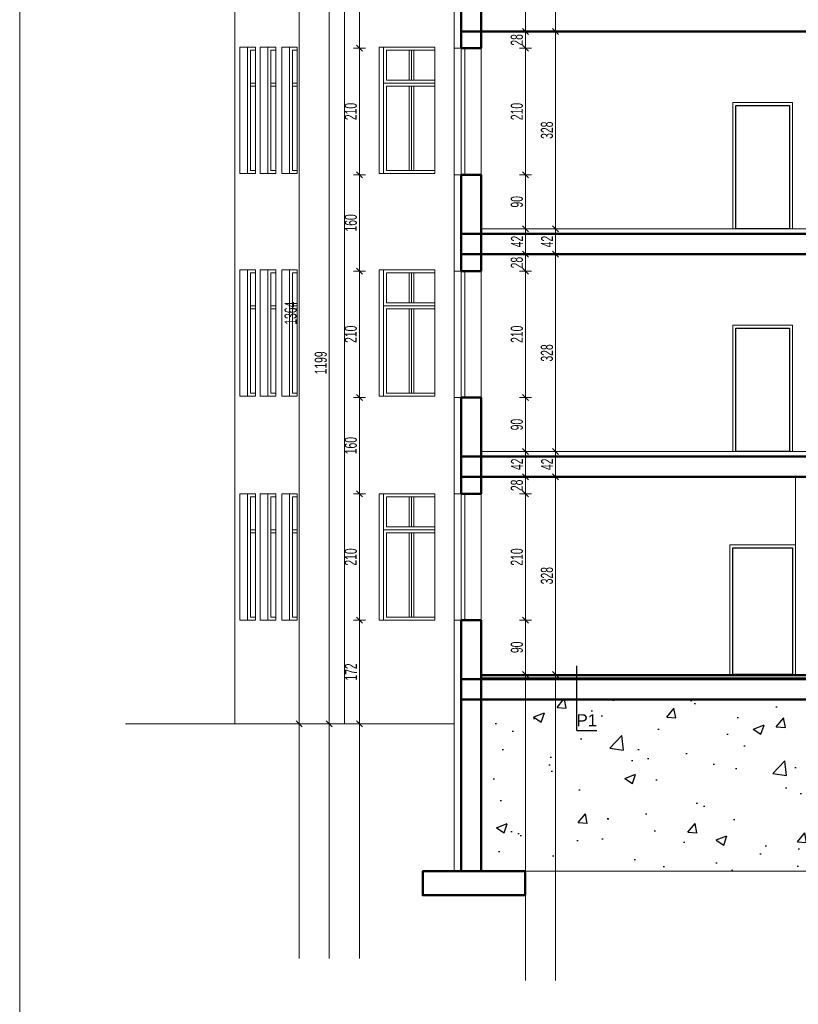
# Model space of a CAD drawing. Header units: millimetres. Extents: x 72202 to 304796, y 21658 to 519946.
# Tile 64 of 95: x 207753 to 209047, y 220805 to 222440. Entities that reach past the tile are written whole.
import ezdxf

# ---------------------------------------------------------------- set-up
doc = ezdxf.new("R2010")
doc.units = ezdxf.units.MM
doc.layers.get('Defpoints').update_dxf_attribs({"color": 3})
for name, color, linetype, lineweight in [('linia - cienka', 250, 'Continuous', 25), ('linia - gruba - projektowana', 170, 'Continuous', 50), ('linia - ściany do wyburzenia', 9, 'Continuous', 5), ('LINIA CIENKA', 7, 'Continuous', 13), ('LINIA WYMIAROWANIE', 1, 'Continuous', 9), ('OPISY', 251, 'Continuous', 9)]:
    doc.layers.add(name, color=color, linetype=linetype, lineweight=lineweight)
doc.layers.add('LINIA-NIE DRUKOWAĆ', color=3, linetype='Continuous', lineweight=20, plot=False)
doc.styles.add('simplex', font='arial.ttf')
doc.styles.get("Standard").update_dxf_attribs({"font": 'ARIALN.TTF', "width": 0.75})
doc.dimstyles.new('sebek100', dxfattribs={"dimtxt": 17, "dimasz": 10, "dimexe": 10, "dimexo": 20, "dimgap": 4, "dimtad": 1, "dimrnd": 0.5, "dimtxsty": 'Standard', "dimblk": 'OBLIQUE', "dimcen": 8, "dimclre": 1, "dimazin": 0, "dimtm": 1e-09, "dimtfac": 1, "dimtix": 1, "dimtmove": 1, "dimatfit": 3, "dimldrblk": 'zas', "dimfxl": 0, "dimtolj": 2, "dimlwd": -1, "dimlwe": -1, "dimarcsym": 0})

# ---------------------------------------------------------------- blocks, each defined once
blk = doc.blocks.new('_Oblique')
at = {"color": 0, "linetype": 'ByBlock', "lineweight": -2}
blk.add_line((-0.5, -0.5), (0.5, 0.5), dxfattribs=at)
blk = doc.blocks.new('*D299')
at = {"layer": 'Defpoints', "color": 0, "lineweight": -3, "ltscale": 4}
for p in [(208317.8, 221442.8), (208503.5, 221442.8), (208423.1, 221270.8)]:
    blk.add_point(p, dxfattribs=at)
at = {"layer": 'LINIA WYMIAROWANIE', "ltscale": 4}
for p, q in [((208327.8, 221442.8), (208307.8, 221442.8)), ((208327.8, 221270.8), (208307.8, 221270.8))]:
    blk.add_line(p, q, dxfattribs=at)
at = {"layer": 'LINIA WYMIAROWANIE', "color": 0, "ltscale": 4}
blk.add_line((208317.8, 221270.8), (208317.8, 221442.8), dxfattribs=at)
at = {"layer": 'LINIA WYMIAROWANIE', "color": 0, "ltscale": 4, "xscale": 10, "yscale": 10, "zscale": 10}
for p, rotation in [((208317.8, 221442.8), 90), ((208317.8, 221270.8), 270)]:
    blk.add_blockref('_Oblique', p, dxfattribs=dict(at, rotation=rotation))
at = {"layer": 'LINIA WYMIAROWANIE', "color": 0, "lineweight": -3, "ltscale": 4, "insert": (208303.8, 221356.8), "char_height": 20, "attachment_point": 5, "rotation": 90}
blk.add_mtext('\\A2;172', dxfattribs=at)
blk = doc.blocks.new('zas')
blk = doc.blocks.new('*D300')
at = {"layer": 'Defpoints', "color": 0, "lineweight": -3, "ltscale": 4}
for p in [(208317.8, 221652.8), (208503.5, 221652.8), (208503.5, 221442.8)]:
    blk.add_point(p, dxfattribs=at)
at = {"layer": 'LINIA WYMIAROWANIE', "ltscale": 4}
for p, q in [((208327.8, 221652.8), (208307.8, 221652.8)), ((208327.8, 221442.8), (208307.8, 221442.8))]:
    blk.add_line(p, q, dxfattribs=at)
at = {"layer": 'LINIA WYMIAROWANIE', "color": 0, "ltscale": 4}
blk.add_line((208317.8, 221442.8), (208317.8, 221652.8), dxfattribs=at)
at = {"layer": 'LINIA WYMIAROWANIE', "color": 0, "ltscale": 4, "xscale": 10, "yscale": 10, "zscale": 10}
for p, rotation in [((208317.8, 221652.8), 90), ((208317.8, 221442.8), 270)]:
    blk.add_blockref('_Oblique', p, dxfattribs=dict(at, rotation=rotation))
at = {"layer": 'LINIA WYMIAROWANIE', "color": 0, "lineweight": -3, "ltscale": 4, "insert": (208303.6, 221547.8), "char_height": 20, "attachment_point": 5, "rotation": 90}
blk.add_mtext('\\A2;210', dxfattribs=at)
blk = doc.blocks.new('*D301')
at = {"layer": 'Defpoints', "color": 0, "lineweight": -3, "ltscale": 4}
for p in [(208317.8, 221812.8), (208503.5, 221812.8), (208503.5, 221652.8)]:
    blk.add_point(p, dxfattribs=at)
at = {"layer": 'LINIA WYMIAROWANIE', "ltscale": 4}
for p, q in [((208327.8, 221812.8), (208307.8, 221812.8)), ((208327.8, 221652.8), (208307.8, 221652.8))]:
    blk.add_line(p, q, dxfattribs=at)
at = {"layer": 'LINIA WYMIAROWANIE', "color": 0, "ltscale": 4}
blk.add_line((208317.8, 221652.8), (208317.8, 221812.8), dxfattribs=at)
at = {"layer": 'LINIA WYMIAROWANIE', "color": 0, "ltscale": 4, "xscale": 10, "yscale": 10, "zscale": 10}
for p, rotation in [((208317.8, 221812.8), 90), ((208317.8, 221652.8), 270)]:
    blk.add_blockref('_Oblique', p, dxfattribs=dict(at, rotation=rotation))
at = {"layer": 'LINIA WYMIAROWANIE', "color": 0, "lineweight": -3, "ltscale": 4, "insert": (208303.6, 221732.8), "char_height": 20, "attachment_point": 5, "rotation": 90}
blk.add_mtext('\\A2;160', dxfattribs=at)
blk = doc.blocks.new('*D302')
at = {"layer": 'Defpoints', "color": 0, "lineweight": -3, "ltscale": 4}
for p in [(208317.8, 222022.8), (208503.5, 222022.8), (208503.5, 221812.8)]:
    blk.add_point(p, dxfattribs=at)
at = {"layer": 'LINIA WYMIAROWANIE', "ltscale": 4}
for p, q in [((208327.8, 222022.8), (208307.8, 222022.8)), ((208327.8, 221812.8), (208307.8, 221812.8))]:
    blk.add_line(p, q, dxfattribs=at)
at = {"layer": 'LINIA WYMIAROWANIE', "color": 0, "ltscale": 4}
blk.add_line((208317.8, 221812.8), (208317.8, 222022.8), dxfattribs=at)
at = {"layer": 'LINIA WYMIAROWANIE', "color": 0, "ltscale": 4, "xscale": 10, "yscale": 10, "zscale": 10}
for p, rotation in [((208317.8, 222022.8), 90), ((208317.8, 221812.8), 270)]:
    blk.add_blockref('_Oblique', p, dxfattribs=dict(at, rotation=rotation))
at = {"layer": 'LINIA WYMIAROWANIE', "color": 0, "lineweight": -3, "ltscale": 4, "insert": (208303.6, 221917.8), "char_height": 20, "attachment_point": 5, "rotation": 90}
blk.add_mtext('\\A2;210', dxfattribs=at)
blk = doc.blocks.new('*D303')
at = {"layer": 'Defpoints', "color": 0, "lineweight": -3, "ltscale": 4}
for p in [(208317.8, 222182.8), (208503.5, 222182.8), (208503.5, 222022.8)]:
    blk.add_point(p, dxfattribs=at)
at = {"layer": 'LINIA WYMIAROWANIE', "ltscale": 4}
for p, q in [((208327.8, 222182.8), (208307.8, 222182.8)), ((208327.8, 222022.8), (208307.8, 222022.8))]:
    blk.add_line(p, q, dxfattribs=at)
at = {"layer": 'LINIA WYMIAROWANIE', "color": 0, "ltscale": 4}
blk.add_line((208317.8, 222022.8), (208317.8, 222182.8), dxfattribs=at)
at = {"layer": 'LINIA WYMIAROWANIE', "color": 0, "ltscale": 4, "xscale": 10, "yscale": 10, "zscale": 10}
for p, rotation in [((208317.8, 222182.8), 90), ((208317.8, 222022.8), 270)]:
    blk.add_blockref('_Oblique', p, dxfattribs=dict(at, rotation=rotation))
at = {"layer": 'LINIA WYMIAROWANIE', "color": 0, "lineweight": -3, "ltscale": 4, "insert": (208303.6, 222102.8), "char_height": 20, "attachment_point": 5, "rotation": 90}
blk.add_mtext('\\A2;160', dxfattribs=at)
blk = doc.blocks.new('*D304')
at = {"layer": 'Defpoints', "color": 0, "lineweight": -3, "ltscale": 4}
for p in [(208317.8, 222392.8), (208503.5, 222392.8), (208503.5, 222182.8)]:
    blk.add_point(p, dxfattribs=at)
at = {"layer": 'LINIA WYMIAROWANIE', "ltscale": 4}
for p, q in [((208327.8, 222392.8), (208307.8, 222392.8)), ((208327.8, 222182.8), (208307.8, 222182.8))]:
    blk.add_line(p, q, dxfattribs=at)
at = {"layer": 'LINIA WYMIAROWANIE', "color": 0, "ltscale": 4}
blk.add_line((208317.8, 222182.8), (208317.8, 222392.8), dxfattribs=at)
at = {"layer": 'LINIA WYMIAROWANIE', "color": 0, "ltscale": 4, "xscale": 10, "yscale": 10, "zscale": 10}
for p, rotation in [((208317.8, 222392.8), 90), ((208317.8, 222182.8), 270)]:
    blk.add_blockref('_Oblique', p, dxfattribs=dict(at, rotation=rotation))
at = {"layer": 'LINIA WYMIAROWANIE', "color": 0, "lineweight": -3, "ltscale": 4, "insert": (208303.6, 222287.8), "char_height": 20, "attachment_point": 5, "rotation": 90}
blk.add_mtext('\\A2;210', dxfattribs=at)
blk = doc.blocks.new('*D305')
at = {"layer": 'Defpoints', "color": 0, "lineweight": -3, "ltscale": 4}
for p in [(208317.8, 222634.8), (208503.5, 222634.8), (208503.5, 222392.8)]:
    blk.add_point(p, dxfattribs=at)
at = {"layer": 'LINIA WYMIAROWANIE', "ltscale": 4}
for p, q in [((208327.8, 222634.8), (208307.8, 222634.8)), ((208327.8, 222392.8), (208307.8, 222392.8))]:
    blk.add_line(p, q, dxfattribs=at)
at = {"layer": 'LINIA WYMIAROWANIE', "color": 0, "ltscale": 4}
blk.add_line((208317.8, 222392.8), (208317.8, 222634.8), dxfattribs=at)
at = {"layer": 'LINIA WYMIAROWANIE', "color": 0, "ltscale": 4, "xscale": 10, "yscale": 10, "zscale": 10}
for p, rotation in [((208317.8, 222634.8), 90), ((208317.8, 222392.8), 270)]:
    blk.add_blockref('_Oblique', p, dxfattribs=dict(at, rotation=rotation))
at = {"layer": 'LINIA WYMIAROWANIE', "color": 0, "lineweight": -3, "ltscale": 4, "insert": (208303.8, 222513.8), "char_height": 20, "attachment_point": 5, "rotation": 90}
blk.add_mtext('\\A2;242', dxfattribs=at)
blk = doc.blocks.new('*D306')
at = {"layer": 'Defpoints', "color": 0, "lineweight": -3, "ltscale": 4}
for p in [(208217.8, 222634.8), (208368.4, 222634.8), (208384.8, 221270.8)]:
    blk.add_point(p, dxfattribs=at)
at = {"layer": 'LINIA WYMIAROWANIE', "ltscale": 4}
for p, q in [((208227.8, 222634.8), (208207.8, 222634.8)), ((208227.8, 221270.8), (208207.8, 221270.8))]:
    blk.add_line(p, q, dxfattribs=at)
at = {"layer": 'LINIA WYMIAROWANIE', "color": 0, "ltscale": 4}
blk.add_line((208217.8, 221270.8), (208217.8, 222634.8), dxfattribs=at)
at = {"layer": 'LINIA WYMIAROWANIE', "color": 0, "ltscale": 4, "xscale": 10, "yscale": 10, "zscale": 10}
for p, rotation in [((208217.8, 222634.8), 90), ((208217.8, 221270.8), 270)]:
    blk.add_blockref('_Oblique', p, dxfattribs=dict(at, rotation=rotation))
at = {"layer": 'LINIA WYMIAROWANIE', "color": 0, "lineweight": -3, "ltscale": 4, "insert": (208203.6, 221952.8), "char_height": 20, "attachment_point": 5, "rotation": 90}
blk.add_mtext('\\A2;1364', dxfattribs=at)
blk = doc.blocks.new('*D307')
at = {"layer": 'Defpoints', "color": 0, "lineweight": -3, "ltscale": 4}
for p in [(208520.1, 221442.8), (208593.7, 221442.8), (208704.4, 221352.8)]:
    blk.add_point(p, dxfattribs=at)
at = {"layer": 'LINIA WYMIAROWANIE', "ltscale": 4}
for p, q in [((208583.7, 221442.8), (208603.7, 221442.8)), ((208603.7, 221352.8), (208583.7, 221352.8))]:
    blk.add_line(p, q, dxfattribs=at)
at = {"layer": 'LINIA WYMIAROWANIE', "color": 0, "ltscale": 4}
blk.add_line((208593.7, 221352.8), (208593.7, 221442.8), dxfattribs=at)
at = {"layer": 'LINIA WYMIAROWANIE', "color": 0, "ltscale": 4, "xscale": 10, "yscale": 10, "zscale": 10}
for p, rotation in [((208593.7, 221442.8), 90), ((208593.7, 221352.8), 270)]:
    blk.add_blockref('_Oblique', p, dxfattribs=dict(at, rotation=rotation))
at = {"layer": 'LINIA WYMIAROWANIE', "color": 0, "lineweight": -3, "ltscale": 4, "insert": (208579.5, 221397.8), "char_height": 20, "attachment_point": 5, "rotation": 90}
blk.add_mtext('\\A2;90', dxfattribs=at)
blk = doc.blocks.new('*D308')
at = {"layer": 'Defpoints', "color": 0, "lineweight": -3, "ltscale": 4}
for p in [(208520.1, 221652.8), (208593.7, 221652.8), (208520.1, 221442.8)]:
    blk.add_point(p, dxfattribs=at)
at = {"layer": 'LINIA WYMIAROWANIE', "ltscale": 4}
for p, q in [((208583.7, 221652.8), (208603.7, 221652.8)), ((208583.7, 221442.8), (208603.7, 221442.8))]:
    blk.add_line(p, q, dxfattribs=at)
at = {"layer": 'LINIA WYMIAROWANIE', "color": 0, "ltscale": 4}
blk.add_line((208593.7, 221442.8), (208593.7, 221652.8), dxfattribs=at)
at = {"layer": 'LINIA WYMIAROWANIE', "color": 0, "ltscale": 4, "xscale": 10, "yscale": 10, "zscale": 10}
for p, rotation in [((208593.7, 221652.8), 90), ((208593.7, 221442.8), 270)]:
    blk.add_blockref('_Oblique', p, dxfattribs=dict(at, rotation=rotation))
at = {"layer": 'LINIA WYMIAROWANIE', "color": 0, "lineweight": -3, "ltscale": 4, "insert": (208579.5, 221547.8), "char_height": 20, "attachment_point": 5, "rotation": 90}
blk.add_mtext('\\A2;210', dxfattribs=at)
blk = doc.blocks.new('*D309')
at = {"layer": 'Defpoints', "color": 0, "lineweight": -3, "ltscale": 4}
for p in [(208538.4, 221680.8), (208593.7, 221680.8), (208520.1, 221652.8)]:
    blk.add_point(p, dxfattribs=at)
at = {"layer": 'LINIA WYMIAROWANIE', "ltscale": 4}
for p, q in [((208583.7, 221680.8), (208603.7, 221680.8)), ((208583.7, 221652.8), (208603.7, 221652.8))]:
    blk.add_line(p, q, dxfattribs=at)
at = {"layer": 'LINIA WYMIAROWANIE', "color": 0, "ltscale": 4}
blk.add_line((208593.7, 221652.8), (208593.7, 221680.8), dxfattribs=at)
at = {"layer": 'LINIA WYMIAROWANIE', "color": 0, "ltscale": 4, "xscale": 10, "yscale": 10, "zscale": 10}
for p, rotation in [((208593.7, 221680.8), 90), ((208593.7, 221652.8), 270)]:
    blk.add_blockref('_Oblique', p, dxfattribs=dict(at, rotation=rotation))
at = {"layer": 'LINIA WYMIAROWANIE', "color": 0, "lineweight": -3, "ltscale": 4, "insert": (208579.5, 221666.8), "char_height": 20, "attachment_point": 5, "rotation": 90}
blk.add_mtext('\\A2;28', dxfattribs=at)
blk = doc.blocks.new('*D310')
at = {"layer": 'Defpoints', "color": 0, "lineweight": -3, "ltscale": 4}
for p in [(208520.1, 221722.8), (208593.7, 221722.8), (208538.4, 221680.8)]:
    blk.add_point(p, dxfattribs=at)
at = {"layer": 'LINIA WYMIAROWANIE', "ltscale": 4}
for p, q in [((208583.7, 221722.8), (208603.7, 221722.8)), ((208583.7, 221680.8), (208603.7, 221680.8))]:
    blk.add_line(p, q, dxfattribs=at)
at = {"layer": 'LINIA WYMIAROWANIE', "color": 0, "ltscale": 4}
blk.add_line((208593.7, 221680.8), (208593.7, 221722.8), dxfattribs=at)
at = {"layer": 'LINIA WYMIAROWANIE', "color": 0, "ltscale": 4, "xscale": 10, "yscale": 10, "zscale": 10}
for p, rotation in [((208593.7, 221722.8), 90), ((208593.7, 221680.8), 270)]:
    blk.add_blockref('_Oblique', p, dxfattribs=dict(at, rotation=rotation))
at = {"layer": 'LINIA WYMIAROWANIE', "color": 0, "lineweight": -3, "ltscale": 4, "insert": (208579.7, 221701.8), "char_height": 20, "attachment_point": 5, "rotation": 90}
blk.add_mtext('\\A2;42', dxfattribs=at)
blk = doc.blocks.new('*D311')
at = {"layer": 'Defpoints', "color": 0, "lineweight": -3, "ltscale": 4}
for p in [(208520.1, 221812.8), (208593.7, 221812.8), (208520.1, 221722.8)]:
    blk.add_point(p, dxfattribs=at)
at = {"layer": 'LINIA WYMIAROWANIE', "ltscale": 4}
for p, q in [((208583.7, 221812.8), (208603.7, 221812.8)), ((208583.7, 221722.8), (208603.7, 221722.8))]:
    blk.add_line(p, q, dxfattribs=at)
at = {"layer": 'LINIA WYMIAROWANIE', "color": 0, "ltscale": 4}
blk.add_line((208593.7, 221722.8), (208593.7, 221812.8), dxfattribs=at)
at = {"layer": 'LINIA WYMIAROWANIE', "color": 0, "ltscale": 4, "xscale": 10, "yscale": 10, "zscale": 10}
for p, rotation in [((208593.7, 221812.8), 90), ((208593.7, 221722.8), 270)]:
    blk.add_blockref('_Oblique', p, dxfattribs=dict(at, rotation=rotation))
at = {"layer": 'LINIA WYMIAROWANIE', "color": 0, "lineweight": -3, "ltscale": 4, "insert": (208579.5, 221767.8), "char_height": 20, "attachment_point": 5, "rotation": 90}
blk.add_mtext('\\A2;90', dxfattribs=at)
blk = doc.blocks.new('*D312')
at = {"layer": 'Defpoints', "color": 0, "lineweight": -3, "ltscale": 4}
for p in [(208503.5, 222022.8), (208593.7, 222022.8), (208520.1, 221812.8)]:
    blk.add_point(p, dxfattribs=at)
at = {"layer": 'LINIA WYMIAROWANIE', "ltscale": 4}
for p, q in [((208583.7, 222022.8), (208603.7, 222022.8)), ((208583.7, 221812.8), (208603.7, 221812.8))]:
    blk.add_line(p, q, dxfattribs=at)
at = {"layer": 'LINIA WYMIAROWANIE', "color": 0, "ltscale": 4}
blk.add_line((208593.7, 221812.8), (208593.7, 222022.8), dxfattribs=at)
at = {"layer": 'LINIA WYMIAROWANIE', "color": 0, "ltscale": 4, "xscale": 10, "yscale": 10, "zscale": 10}
for p, rotation in [((208593.7, 222022.8), 90), ((208593.7, 221812.8), 270)]:
    blk.add_blockref('_Oblique', p, dxfattribs=dict(at, rotation=rotation))
at = {"layer": 'LINIA WYMIAROWANIE', "color": 0, "lineweight": -3, "ltscale": 4, "insert": (208579.5, 221917.8), "char_height": 20, "attachment_point": 5, "rotation": 90}
blk.add_mtext('\\A2;210', dxfattribs=at)
blk = doc.blocks.new('*D313')
at = {"layer": 'Defpoints', "color": 0, "lineweight": -3, "ltscale": 4}
for p in [(208520.1, 222050.8), (208593.7, 222050.8), (208503.5, 222022.8)]:
    blk.add_point(p, dxfattribs=at)
at = {"layer": 'LINIA WYMIAROWANIE', "ltscale": 4}
for p, q in [((208583.7, 222050.8), (208603.7, 222050.8)), ((208583.7, 222022.8), (208603.7, 222022.8))]:
    blk.add_line(p, q, dxfattribs=at)
at = {"layer": 'LINIA WYMIAROWANIE', "color": 0, "ltscale": 4}
blk.add_line((208593.7, 222022.8), (208593.7, 222050.8), dxfattribs=at)
at = {"layer": 'LINIA WYMIAROWANIE', "color": 0, "ltscale": 4, "xscale": 10, "yscale": 10, "zscale": 10}
for p, rotation in [((208593.7, 222050.8), 90), ((208593.7, 222022.8), 270)]:
    blk.add_blockref('_Oblique', p, dxfattribs=dict(at, rotation=rotation))
at = {"layer": 'LINIA WYMIAROWANIE', "color": 0, "lineweight": -3, "ltscale": 4, "insert": (208579.5, 222036.8), "char_height": 20, "attachment_point": 5, "rotation": 90}
blk.add_mtext('\\A2;28', dxfattribs=at)
blk = doc.blocks.new('*D314')
at = {"layer": 'Defpoints', "color": 0, "lineweight": -3, "ltscale": 4}
for p in [(208520.1, 222092.8), (208593.7, 222092.8), (208520.1, 222050.8)]:
    blk.add_point(p, dxfattribs=at)
at = {"layer": 'LINIA WYMIAROWANIE', "ltscale": 4}
for p, q in [((208583.7, 222092.8), (208603.7, 222092.8)), ((208583.7, 222050.8), (208603.7, 222050.8))]:
    blk.add_line(p, q, dxfattribs=at)
at = {"layer": 'LINIA WYMIAROWANIE', "color": 0, "ltscale": 4}
blk.add_line((208593.7, 222050.8), (208593.7, 222092.8), dxfattribs=at)
at = {"layer": 'LINIA WYMIAROWANIE', "color": 0, "ltscale": 4, "xscale": 10, "yscale": 10, "zscale": 10}
for p, rotation in [((208593.7, 222092.8), 90), ((208593.7, 222050.8), 270)]:
    blk.add_blockref('_Oblique', p, dxfattribs=dict(at, rotation=rotation))
at = {"layer": 'LINIA WYMIAROWANIE', "color": 0, "lineweight": -3, "ltscale": 4, "insert": (208579.7, 222071.8), "char_height": 20, "attachment_point": 5, "rotation": 90}
blk.add_mtext('\\A2;42', dxfattribs=at)
blk = doc.blocks.new('*D315')
at = {"layer": 'Defpoints', "color": 0, "lineweight": -3, "ltscale": 4}
for p in [(208503.5, 222182.8), (208593.7, 222182.8), (208520.1, 222092.8)]:
    blk.add_point(p, dxfattribs=at)
at = {"layer": 'LINIA WYMIAROWANIE', "ltscale": 4}
for p, q in [((208583.7, 222182.8), (208603.7, 222182.8)), ((208583.7, 222092.8), (208603.7, 222092.8))]:
    blk.add_line(p, q, dxfattribs=at)
at = {"layer": 'LINIA WYMIAROWANIE', "color": 0, "ltscale": 4}
blk.add_line((208593.7, 222092.8), (208593.7, 222182.8), dxfattribs=at)
at = {"layer": 'LINIA WYMIAROWANIE', "color": 0, "ltscale": 4, "xscale": 10, "yscale": 10, "zscale": 10}
for p, rotation in [((208593.7, 222182.8), 90), ((208593.7, 222092.8), 270)]:
    blk.add_blockref('_Oblique', p, dxfattribs=dict(at, rotation=rotation))
at = {"layer": 'LINIA WYMIAROWANIE', "color": 0, "lineweight": -3, "ltscale": 4, "insert": (208579.5, 222137.8), "char_height": 20, "attachment_point": 5, "rotation": 90}
blk.add_mtext('\\A2;90', dxfattribs=at)
blk = doc.blocks.new('*D259')
at = {"layer": 'Defpoints', "color": 0, "lineweight": -3, "ltscale": 4}
for p in [(208503.5, 222392.8), (208593.7, 222392.8), (208503.5, 222182.8)]:
    blk.add_point(p, dxfattribs=at)
at = {"layer": 'LINIA WYMIAROWANIE', "ltscale": 4}
for p, q in [((208583.7, 222392.8), (208603.7, 222392.8)), ((208583.7, 222182.8), (208603.7, 222182.8))]:
    blk.add_line(p, q, dxfattribs=at)
at = {"layer": 'LINIA WYMIAROWANIE', "color": 0, "ltscale": 4}
blk.add_line((208593.7, 222182.8), (208593.7, 222392.8), dxfattribs=at)
at = {"layer": 'LINIA WYMIAROWANIE', "color": 0, "ltscale": 4, "xscale": 10, "yscale": 10, "zscale": 10}
for p, rotation in [((208593.7, 222392.8), 90), ((208593.7, 222182.8), 270)]:
    blk.add_blockref('_Oblique', p, dxfattribs=dict(at, rotation=rotation))
at = {"layer": 'LINIA WYMIAROWANIE', "color": 0, "lineweight": -3, "ltscale": 4, "insert": (208579.5, 222287.8), "char_height": 20, "attachment_point": 5, "rotation": 90}
blk.add_mtext('\\A2;210', dxfattribs=at)
blk = doc.blocks.new('*D293')
at = {"layer": 'Defpoints', "color": 0, "lineweight": -3, "ltscale": 4}
for p in [(208520.1, 222420.8), (208593.7, 222420.8), (208503.5, 222392.8)]:
    blk.add_point(p, dxfattribs=at)
at = {"layer": 'LINIA WYMIAROWANIE', "ltscale": 4}
for p, q in [((208583.7, 222420.8), (208603.7, 222420.8)), ((208583.7, 222392.8), (208603.7, 222392.8))]:
    blk.add_line(p, q, dxfattribs=at)
at = {"layer": 'LINIA WYMIAROWANIE', "color": 0, "ltscale": 4}
blk.add_line((208593.7, 222392.8), (208593.7, 222420.8), dxfattribs=at)
at = {"layer": 'LINIA WYMIAROWANIE', "color": 0, "ltscale": 4, "xscale": 10, "yscale": 10, "zscale": 10}
for p, rotation in [((208593.7, 222420.8), 90), ((208593.7, 222392.8), 270)]:
    blk.add_blockref('_Oblique', p, dxfattribs=dict(at, rotation=rotation))
at = {"layer": 'LINIA WYMIAROWANIE', "color": 0, "lineweight": -3, "ltscale": 4, "insert": (208579.5, 222406.8), "char_height": 20, "attachment_point": 5, "rotation": 90}
blk.add_mtext('\\A2;28', dxfattribs=at)
blk = doc.blocks.new('*D294')
at = {"layer": 'Defpoints', "color": 0, "lineweight": -3, "ltscale": 4}
for p in [(208556.2, 222420.8), (208556.2, 222092.8), (208643.7, 222092.8)]:
    blk.add_point(p, dxfattribs=at)
at = {"layer": 'LINIA WYMIAROWANIE', "ltscale": 4}
for p, q in [((208633.7, 222420.8), (208653.7, 222420.8)), ((208633.7, 222092.8), (208653.7, 222092.8))]:
    blk.add_line(p, q, dxfattribs=at)
at = {"layer": 'LINIA WYMIAROWANIE', "color": 0, "ltscale": 4}
blk.add_line((208643.7, 222420.8), (208643.7, 222092.8), dxfattribs=at)
at = {"layer": 'LINIA WYMIAROWANIE', "color": 0, "ltscale": 4, "xscale": 10, "yscale": 10, "zscale": 10}
for p, rotation in [((208643.7, 222420.8), 90), ((208643.7, 222092.8), 270)]:
    blk.add_blockref('_Oblique', p, dxfattribs=dict(at, rotation=rotation))
at = {"layer": 'LINIA WYMIAROWANIE', "color": 0, "lineweight": -3, "ltscale": 4, "insert": (208629.5, 222256.8), "char_height": 20, "attachment_point": 5, "rotation": 90}
blk.add_mtext('\\A2;328', dxfattribs=at)
blk = doc.blocks.new('*D295')
at = {"layer": 'Defpoints', "color": 0, "lineweight": -3, "ltscale": 4}
for p in [(208556.2, 222092.8), (208540.3, 222050.8), (208643.7, 222050.8)]:
    blk.add_point(p, dxfattribs=at)
at = {"layer": 'LINIA WYMIAROWANIE', "ltscale": 4}
for p, q in [((208633.7, 222092.8), (208653.7, 222092.8)), ((208633.7, 222050.8), (208653.7, 222050.8))]:
    blk.add_line(p, q, dxfattribs=at)
at = {"layer": 'LINIA WYMIAROWANIE', "color": 0, "ltscale": 4}
blk.add_line((208643.7, 222092.8), (208643.7, 222050.8), dxfattribs=at)
at = {"layer": 'LINIA WYMIAROWANIE', "color": 0, "ltscale": 4, "xscale": 10, "yscale": 10, "zscale": 10}
for p, rotation in [((208643.7, 222092.8), 90), ((208643.7, 222050.8), 270)]:
    blk.add_blockref('_Oblique', p, dxfattribs=dict(at, rotation=rotation))
at = {"layer": 'LINIA WYMIAROWANIE', "color": 0, "lineweight": -3, "ltscale": 4, "insert": (208629.7, 222071.8), "char_height": 20, "attachment_point": 5, "rotation": 90}
blk.add_mtext('\\A2;42', dxfattribs=at)
blk = doc.blocks.new('*D296')
at = {"layer": 'Defpoints', "color": 0, "lineweight": -3, "ltscale": 4}
for p in [(208540.3, 222050.8), (208548.7, 221722.8), (208643.7, 221722.8)]:
    blk.add_point(p, dxfattribs=at)
at = {"layer": 'LINIA WYMIAROWANIE', "ltscale": 4}
for p, q in [((208633.7, 222050.8), (208653.7, 222050.8)), ((208633.7, 221722.8), (208653.7, 221722.8))]:
    blk.add_line(p, q, dxfattribs=at)
at = {"layer": 'LINIA WYMIAROWANIE', "color": 0, "ltscale": 4}
blk.add_line((208643.7, 222050.8), (208643.7, 221722.8), dxfattribs=at)
at = {"layer": 'LINIA WYMIAROWANIE', "color": 0, "ltscale": 4, "xscale": 10, "yscale": 10, "zscale": 10}
for p, rotation in [((208643.7, 222050.8), 90), ((208643.7, 221722.8), 270)]:
    blk.add_blockref('_Oblique', p, dxfattribs=dict(at, rotation=rotation))
at = {"layer": 'LINIA WYMIAROWANIE', "color": 0, "lineweight": -3, "ltscale": 4, "insert": (208629.5, 221886.8), "char_height": 20, "attachment_point": 5, "rotation": 90}
blk.add_mtext('\\A2;328', dxfattribs=at)
blk = doc.blocks.new('*D297')
at = {"layer": 'Defpoints', "color": 0, "lineweight": -3, "ltscale": 4}
for p in [(208548.7, 221722.8), (208550.6, 221680.8), (208643.7, 221680.8)]:
    blk.add_point(p, dxfattribs=at)
at = {"layer": 'LINIA WYMIAROWANIE', "ltscale": 4}
for p, q in [((208633.7, 221722.8), (208653.7, 221722.8)), ((208633.7, 221680.8), (208653.7, 221680.8))]:
    blk.add_line(p, q, dxfattribs=at)
at = {"layer": 'LINIA WYMIAROWANIE', "color": 0, "ltscale": 4}
blk.add_line((208643.7, 221722.8), (208643.7, 221680.8), dxfattribs=at)
at = {"layer": 'LINIA WYMIAROWANIE', "color": 0, "ltscale": 4, "xscale": 10, "yscale": 10, "zscale": 10}
for p, rotation in [((208643.7, 221722.8), 90), ((208643.7, 221680.8), 270)]:
    blk.add_blockref('_Oblique', p, dxfattribs=dict(at, rotation=rotation))
at = {"layer": 'LINIA WYMIAROWANIE', "color": 0, "lineweight": -3, "ltscale": 4, "insert": (208629.7, 221701.8), "char_height": 20, "attachment_point": 5, "rotation": 90}
blk.add_mtext('\\A2;42', dxfattribs=at)
blk = doc.blocks.new('*D298')
at = {"layer": 'Defpoints', "color": 0, "lineweight": -3, "ltscale": 4}
for p in [(208550.6, 221680.8), (208552.5, 221352.8), (208643.7, 221352.8)]:
    blk.add_point(p, dxfattribs=at)
at = {"layer": 'LINIA WYMIAROWANIE', "ltscale": 4}
for p, q in [((208633.7, 221680.8), (208653.7, 221680.8)), ((208633.7, 221352.8), (208653.7, 221352.8))]:
    blk.add_line(p, q, dxfattribs=at)
at = {"layer": 'LINIA WYMIAROWANIE', "color": 0, "ltscale": 4}
blk.add_line((208643.7, 221680.8), (208643.7, 221352.8), dxfattribs=at)
at = {"layer": 'LINIA WYMIAROWANIE', "color": 0, "ltscale": 4, "xscale": 10, "yscale": 10, "zscale": 10}
for p, rotation in [((208643.7, 221680.8), 90), ((208643.7, 221352.8), 270)]:
    blk.add_blockref('_Oblique', p, dxfattribs=dict(at, rotation=rotation))
at = {"layer": 'LINIA WYMIAROWANIE', "color": 0, "lineweight": -3, "ltscale": 4, "insert": (208629.5, 221516.8), "char_height": 20, "attachment_point": 5, "rotation": 90}
blk.add_mtext('\\A2;328', dxfattribs=at)
blk = doc.blocks.new('*D463')
at = {"layer": 'Defpoints', "color": 0, "lineweight": -3, "ltscale": 4}
for p in [(208735.8, 222469.8), (208267.8, 221270.8), (208417, 221270.8)]:
    blk.add_point(p, dxfattribs=at)
at = {"layer": 'LINIA WYMIAROWANIE', "ltscale": 4}
for p, q in [((208277.8, 222469.8), (208257.8, 222469.8)), ((208277.8, 221270.8), (208257.8, 221270.8))]:
    blk.add_line(p, q, dxfattribs=at)
at = {"layer": 'LINIA WYMIAROWANIE', "color": 0, "ltscale": 4}
blk.add_line((208267.8, 222469.8), (208267.8, 221270.8), dxfattribs=at)
at = {"layer": 'LINIA WYMIAROWANIE', "color": 0, "ltscale": 4, "xscale": 10, "yscale": 10, "zscale": 10}
for p, rotation in [((208267.8, 222469.8), 90), ((208267.8, 221270.8), 270)]:
    blk.add_blockref('_Oblique', p, dxfattribs=dict(at, rotation=rotation))
at = {"layer": 'LINIA WYMIAROWANIE', "color": 0, "lineweight": -3, "ltscale": 4, "insert": (208253.6, 221870.3), "char_height": 20, "attachment_point": 5, "rotation": 90}
blk.add_mtext('\\A2;1199', dxfattribs=at)

msp = doc.modelspace()

# ---------------------------------------------------------------- hatches: boundary and pattern name
at = {"layer": 'linia - ściany do wyburzenia', "lineweight": -3, "ltscale": 1.2}
h = msp.add_hatch(dxfattribs=at)
h.set_pattern_fill('AR-CONC', color=256)
h.set_pattern_definition([(50, (0, 20186.8), (182.18467, -15.939086), [19.05, -209.55]), (355, (0, 20186.8), (-35.24342, 191.05685), [15.24, -167.64058]), (100.451445, (15.18, 20185.48), (146.94125, 175.11775), [16.19001, -178.09024]), (46.1842, (0, 20237.6), (271.07904, -42.04233), [28.575, -314.325]), (96.63556, (22.6, 20234.1), (237.40413, 247.42612), [24.28502, -267.1356]), (351.18415, (0, 20237.6), (237.40413, 247.42612), [22.85997, -251.45973]), (21, (25.4, 20224.9), (151.61439, -102.2652), [19.05, -209.55]), (326, (25.4, 20224.9), (61.80203, 184.18797), [15.24, -167.64]), (71.451445, (38.03, 20216.38), (213.41642, 81.92277), [16.19001, -178.08994]), (37.5, (0, 20186.803), (3.088603, 84.555039), [0, -165.608, 0, -170.18, 0, -168.275]), (7.5, (0, 20186.8), (66.819663, 100.180575), [0, -97.028, 0, -161.798, 0, -64.135]), (327.5, (-56.64, 20186.8), (135.590595, -5.728744), [0, -63.5, 0, -198.12, 0, -262.89]), (317.5, (-82.04, 20186.8), (148.12918, 25.42649), [0, -82.55, 0, -131.572, 0, -186.69])])
h.paths.add_polyline_path([(208643.728, 221310.846), (208643.728, 221025.846), (209156.772, 221025.846), (209156.772, 221310.846)])
h.paths.add_polyline_path([(208593.728, 221025.846), (208643.728, 221025.846), (208643.728, 221310.846), (208593.728, 221310.846)])
h.paths.add_polyline_path([(208593.728, 221310.846), (208520.07, 221310.846), (208520.07, 221025.846), (208593.728, 221025.846)])
h.paths.add_polyline_path([(208675.125, 221255.732), (208719.3, 221255.732), (208719.3, 221296.946), (208675.125, 221296.946)], flags=24)

# ---------------------------------------------------------------- linework, layer by layer
at = {"layer": 'linia - cienka'}
for q in [(208678.972, 221367.201), (208712.478, 221259.472)]:
    msp.add_line((208678.972, 221259.472), q, dxfattribs=at)
at = {"layer": 'linia - gruba - projektowana'}
for p, q in [((208486.877, 222634.846), (208486.877, 222392.846)), ((208520.07, 222392.846), (208520.07, 222634.846)), ((208486.877, 222420.846), (210211.292, 222420.846)), ((208486.877, 222392.846), (208520.07, 222392.846)), ((208486.877, 222182.846), (208486.877, 222022.846)), ((208486.877, 222182.846), (208520.07, 222182.846)), ((208520.07, 222022.846), (208520.07, 222182.846)), ((208486.877, 222084.846), (210211.292, 222084.846)), ((208486.877, 222050.846), (210211.292, 222050.846)), ((208486.877, 222022.846), (208520.07, 222022.846)), ((208486.877, 221812.846), (208486.877, 221652.846)), ((208486.877, 221812.846), (208520.07, 221812.846)), ((208520.07, 221652.846), (208520.07, 221812.846)), ((208486.877, 221714.846), (210211.292, 221714.846)), ((208486.877, 221680.846), (210211.292, 221680.846)), ((208486.877, 221652.846), (208520.07, 221652.846)), ((208486.877, 221442.846), (208486.877, 221025.846)), ((208486.877, 221442.846), (208520.07, 221442.846)), ((208520.07, 221025.846), (208520.07, 221442.846)), ((208486.877, 221344.846), (210211.292, 221344.846)), ((208486.877, 221310.846), (210211.292, 221310.846)), ((208593.07, 221025.846), (208520.07, 221025.846))]:
    msp.add_line(p, q, dxfattribs=at)
msp.add_lwpolyline([(208593.07, 221025.846), (208423.07, 221025.846), (208423.07, 220985.846), (208593.07, 220985.846)], close=True, dxfattribs=at)
at = {"layer": 'LINIA CIENKA'}
for p, q in [((208110.967, 221270.846), (208110.967, 222634.846)), ((208293.106, 221270.846), (208293.106, 222634.846)), ((208475.047, 222634.846), (208475.047, 221287.72)), ((208144.902, 222394.846), (208119.057, 222394.846)), ((208119.057, 222184.846), (208119.057, 222394.846)), ((208144.902, 222394.846), (208144.902, 222184.846)), ((208178.824, 222394.846), (208152.979, 222394.846)), ((208152.979, 222184.846), (208152.979, 222394.846)), ((208178.824, 222394.846), (208178.824, 222184.846)), ((208214.522, 222394.846), (208188.677, 222394.846)), ((208188.677, 222184.846), (208188.677, 222394.846)), ((208214.522, 222394.846), (208214.522, 222184.846)), ((208350.486, 222394.846), (208350.486, 222184.846)), ((208443.296, 222394.846), (208350.486, 222394.846)), ((208358.093, 222394.846), (208358.093, 222184.846)), ((208358.093, 222394.846), (208358.093, 222184.846)), ((208443.296, 222394.846), (208443.296, 222184.846)), ((208486.877, 222392.846), (208475.047, 222392.846)), ((208486.877, 222392.846), (208486.877, 222182.846)), ((208492.877, 222392.846), (208492.877, 222182.846)), ((208520.07, 222392.846), (208520.07, 222182.846)), ((208443.296, 222334.846), (208358.093, 222334.846)), ((208144.902, 222184.846), (208119.057, 222184.846)), ((208144.902, 222184.846), (208119.057, 222184.846)), ((208178.824, 222184.846), (208152.979, 222184.846)), ((208178.824, 222184.846), (208152.979, 222184.846)), ((208214.522, 222184.846), (208188.677, 222184.846)), ((208214.522, 222184.846), (208188.677, 222184.846)), ((208443.296, 222184.846), (208350.486, 222184.846)), ((208486.877, 222182.846), (208475.047, 222182.846)), ((208520.07, 222092.846), (210178.292, 222092.846)), ((208144.902, 222024.846), (208119.057, 222024.846)), ((208119.057, 221814.846), (208119.057, 222024.846)), ((208144.902, 222024.846), (208144.902, 221814.846)), ((208178.824, 222024.846), (208152.979, 222024.846)), ((208152.979, 221814.846), (208152.979, 222024.846)), ((208178.824, 222024.846), (208178.824, 221814.846)), ((208214.522, 222024.846), (208188.677, 222024.846)), ((208188.677, 221814.846), (208188.677, 222024.846)), ((208214.522, 222024.846), (208214.522, 221814.846)), ((208350.486, 222024.846), (208350.486, 221814.846)), ((208443.296, 222024.846), (208350.486, 222024.846)), ((208358.093, 222024.846), (208358.093, 221814.846)), ((208358.093, 222024.846), (208358.093, 221814.846)), ((208443.296, 222024.846), (208443.296, 221814.846)), ((208486.877, 222022.846), (208475.047, 222022.846)), ((208486.877, 222022.846), (208486.877, 221812.846)), ((208492.877, 222022.846), (208492.877, 221812.846)), ((208520.07, 222022.846), (208520.07, 221812.846)), ((208443.296, 221964.846), (208358.093, 221964.846)), ((208144.902, 221814.846), (208119.057, 221814.846)), ((208178.824, 221814.846), (208152.979, 221814.846)), ((208214.522, 221814.846), (208188.677, 221814.846)), ((208443.296, 221814.846), (208350.486, 221814.846)), ((208486.877, 221812.846), (208475.047, 221812.846)), ((208520.07, 221722.846), (210178.292, 221722.846)), ((209042.564, 221352.846), (209042.564, 221680.846)), ((208144.902, 221652.846), (208119.057, 221652.846)), ((208119.057, 221442.846), (208119.057, 221652.846)), ((208144.902, 221652.846), (208144.902, 221442.846)), ((208178.824, 221652.846), (208152.979, 221652.846)), ((208152.979, 221442.846), (208152.979, 221652.846)), ((208178.824, 221652.846), (208178.824, 221442.846)), ((208214.522, 221652.846), (208188.677, 221652.846)), ((208188.677, 221442.846), (208188.677, 221652.846)), ((208214.522, 221652.846), (208214.522, 221442.846)), ((208350.486, 221652.846), (208350.486, 221442.846)), ((208443.296, 221652.846), (208350.486, 221652.846)), ((208358.093, 221652.846), (208358.093, 221442.846)), ((208358.093, 221652.846), (208358.093, 221442.846)), ((208443.296, 221652.846), (208443.296, 221442.846)), ((208486.877, 221652.846), (208475.047, 221652.846)), ((208486.877, 221652.846), (208486.877, 221442.846)), ((208492.877, 221652.846), (208492.877, 221442.846)), ((208520.07, 221652.846), (208520.07, 221442.846)), ((208443.296, 221592.846), (208358.093, 221592.846)), ((208144.902, 221442.846), (208119.057, 221442.846)), ((208178.824, 221442.846), (208152.979, 221442.846)), ((208214.522, 221442.846), (208188.677, 221442.846)), ((208443.296, 221442.846), (208350.486, 221442.846)), ((208486.877, 221442.846), (208475.047, 221442.846)), ((208520.07, 221352.846), (210178.292, 221352.846)), ((208475.047, 221310.846), (208475.047, 221025.846)), ((208475.047, 221270.846), (207928.886, 221270.846))]:
    msp.add_line(p, q, dxfattribs=at)
at = {"layer": 'LINIA CIENKA', "color": 8}
for p, q in [((208131.98, 222394.846), (208131.98, 222184.846)), ((208165.901, 222394.846), (208165.901, 222184.846)), ((208201.599, 222394.846), (208201.599, 222184.846)), ((208358.093, 222394.846), (208358.093, 222184.846)), ((208144.902, 222389.846), (208136.98, 222389.846)), ((208136.98, 222389.846), (208136.98, 222189.846)), ((208178.824, 222389.846), (208170.901, 222389.846)), ((208170.901, 222389.846), (208170.901, 222189.846)), ((208214.522, 222389.846), (208206.599, 222389.846)), ((208206.599, 222389.846), (208206.599, 222189.846)), ((208363.093, 222389.846), (208363.093, 222339.846)), ((208443.296, 222389.846), (208363.093, 222389.846)), ((208400.694, 222339.846), (208400.694, 222389.846)), ((208404.498, 222389.846), (208404.498, 222339.846)), ((208408.301, 222339.846), (208408.301, 222389.846)), ((208144.902, 222334.846), (208136.98, 222334.846)), ((208144.902, 222329.846), (208136.98, 222329.846)), ((208178.824, 222334.846), (208170.901, 222334.846)), ((208178.824, 222329.846), (208170.901, 222329.846)), ((208214.522, 222334.846), (208206.599, 222334.846)), ((208214.522, 222329.846), (208206.599, 222329.846)), ((208443.296, 222334.846), (208358.093, 222334.846)), ((208443.296, 222339.846), (208363.093, 222339.846)), ((208363.093, 222329.846), (208363.093, 222189.846)), ((208443.296, 222329.846), (208363.093, 222329.846)), ((208400.694, 222189.846), (208400.694, 222329.846)), ((208404.498, 222329.846), (208404.498, 222189.846)), ((208408.301, 222189.846), (208408.301, 222329.846)), ((208144.902, 222189.846), (208136.98, 222189.846)), ((208178.824, 222189.846), (208170.901, 222189.846)), ((208214.522, 222189.846), (208206.599, 222189.846)), ((208443.296, 222189.846), (208363.093, 222189.846)), ((208131.98, 222024.846), (208131.98, 221814.846)), ((208144.902, 222019.846), (208136.98, 222019.846)), ((208136.98, 222019.846), (208136.98, 221819.846)), ((208165.901, 222024.846), (208165.901, 221814.846)), ((208178.824, 222019.846), (208170.901, 222019.846)), ((208170.901, 222019.846), (208170.901, 221819.846)), ((208201.599, 222024.846), (208201.599, 221814.846)), ((208214.522, 222019.846), (208206.599, 222019.846)), ((208206.599, 222019.846), (208206.599, 221819.846)), ((208358.093, 222024.846), (208358.093, 221814.846)), ((208363.093, 222019.846), (208363.093, 221969.846)), ((208443.296, 222019.846), (208363.093, 222019.846)), ((208400.694, 221969.846), (208400.694, 222019.846)), ((208404.498, 222019.846), (208404.498, 221969.846)), ((208408.301, 221969.846), (208408.301, 222019.846)), ((208443.296, 221969.846), (208363.093, 221969.846)), ((208144.902, 221964.846), (208136.98, 221964.846)), ((208144.902, 221959.846), (208136.98, 221959.846)), ((208178.824, 221964.846), (208170.901, 221964.846)), ((208178.824, 221959.846), (208170.901, 221959.846)), ((208214.522, 221964.846), (208206.599, 221964.846)), ((208214.522, 221959.846), (208206.599, 221959.846)), ((208443.296, 221964.846), (208358.093, 221964.846)), ((208363.093, 221959.846), (208363.093, 221819.846)), ((208443.296, 221959.846), (208363.093, 221959.846)), ((208400.694, 221819.846), (208400.694, 221959.846)), ((208404.498, 221959.846), (208404.498, 221819.846)), ((208408.301, 221819.846), (208408.301, 221959.846)), ((208144.902, 221819.846), (208136.98, 221819.846)), ((208178.824, 221819.846), (208170.901, 221819.846)), ((208214.522, 221819.846), (208206.599, 221819.846)), ((208443.296, 221819.846), (208363.093, 221819.846)), ((208131.98, 221652.846), (208131.98, 221442.846)), ((208144.902, 221647.846), (208136.98, 221647.846)), ((208136.98, 221647.846), (208136.98, 221447.846)), ((208165.901, 221652.846), (208165.901, 221442.846)), ((208178.824, 221647.846), (208170.901, 221647.846)), ((208170.901, 221647.846), (208170.901, 221447.846)), ((208201.599, 221652.846), (208201.599, 221442.846)), ((208214.522, 221647.846), (208206.599, 221647.846)), ((208206.599, 221647.846), (208206.599, 221447.846)), ((208358.093, 221652.846), (208358.093, 221442.846)), ((208363.093, 221647.846), (208363.093, 221597.846)), ((208443.296, 221647.846), (208363.093, 221647.846)), ((208400.694, 221597.846), (208400.694, 221647.846)), ((208404.498, 221647.846), (208404.498, 221597.846)), ((208408.301, 221597.846), (208408.301, 221647.846)), ((208144.902, 221592.846), (208136.98, 221592.846)), ((208178.824, 221592.846), (208170.901, 221592.846)), ((208214.522, 221592.846), (208206.599, 221592.846)), ((208443.296, 221592.846), (208358.093, 221592.846)), ((208443.296, 221597.846), (208363.093, 221597.846)), ((208144.902, 221587.846), (208136.98, 221587.846)), ((208178.824, 221587.846), (208170.901, 221587.846)), ((208214.522, 221587.846), (208206.599, 221587.846)), ((208363.093, 221587.846), (208363.093, 221447.846)), ((208443.296, 221587.846), (208363.093, 221587.846)), ((208400.694, 221447.846), (208400.694, 221587.846)), ((208404.498, 221587.846), (208404.498, 221447.846)), ((208408.301, 221447.846), (208408.301, 221587.846)), ((208144.902, 221447.846), (208136.98, 221447.846)), ((208178.824, 221447.846), (208170.901, 221447.846)), ((208214.522, 221447.846), (208206.599, 221447.846)), ((208443.296, 221447.846), (208363.093, 221447.846))]:
    msp.add_line(p, q, dxfattribs=at)
at = {"layer": 'LINIA CIENKA'}
for points in [[(207753.292, 220675.846), (207753.292, 223503.294), (211583.292, 223503.294), (211583.292, 220675.846)], [(208938.146, 222302.846), (209037.564, 222302.846), (209037.564, 222092.846), (208938.146, 222092.846)], [(208938.146, 221932.846), (209037.564, 221932.846), (209037.564, 221722.846), (208938.146, 221722.846)], [(208933.146, 221567.846), (209042.564, 221567.846), (209042.564, 221352.846), (208933.146, 221352.846)]]:
    msp.add_lwpolyline(points, close=True, dxfattribs=at)
at = {"layer": 'LINIA WYMIAROWANIE', "color": 8, "lineweight": -3, "ltscale": 4}
for p, q in [((208520.07, 221350.846), (210178.292, 221350.846)), ((208520.07, 221346.846), (210178.292, 221346.846))]:
    msp.add_line(p, q, dxfattribs=at)
for points in [[(208943.146, 222297.846), (209032.564, 222297.846), (209032.564, 222092.846), (208943.146, 222092.846)], [(208943.146, 221927.846), (209032.564, 221927.846), (209032.564, 221722.846), (208943.146, 221722.846)], [(208938.146, 221562.846), (209037.564, 221562.846), (209037.564, 221352.846), (208938.146, 221352.846)]]:
    msp.add_lwpolyline(points, close=True, dxfattribs=at)
at = {"layer": 'LINIA-NIE DRUKOWAĆ'}
for p, q in [((208217.818, 220880.846), (208217.818, 222957.825)), ((208267.818, 220880.846), (208267.818, 222957.825)), ((208317.818, 220880.846), (208317.818, 222957.825)), ((208593.728, 220844.346), (208593.728, 222921.325)), ((208643.728, 220844.346), (208643.728, 222921.325))]:
    msp.add_line(p, q, dxfattribs=at)
msp.add_lwpolyline([(208520.07, 221310.846), (209156.772, 221310.846), (209156.772, 221025.846), (208520.07, 221025.846)], close=True, dxfattribs=at)

# ---------------------------------------------------------------- texts
at = {"layer": 'OPISY', "insert": (208695.725, 221276.694), "char_height": 20, "width": 33.50597, "attachment_point": 5, "style": 'simplex'}
msp.add_mtext('P1', dxfattribs=at)

# ---------------------------------------------------------------- dimensions: what is measured, and where the dimension line sits
at = {"layer": 'LINIA WYMIAROWANIE', "lineweight": -3, "ltscale": 4}
for base, p1, p2, picture, middle in [((208217.818, 222634.846), (208384.754, 221270.846), (208368.411, 222634.846), '*D306', (208203.607, 221952.846)), ((208317.818, 222634.846), (208503.473, 222392.846), (208503.473, 222634.846), '*D305', (208303.777, 222513.846)), ((208267.818, 221270.846), (208735.819, 222469.846), (208416.971, 221270.846), '*D463', (208253.607, 221870.346)), ((208593.728, 222420.846), (208503.473, 222392.846), (208520.07, 222420.846), '*D293', (208579.517, 222406.846)), ((208643.728, 222092.846), (208556.177, 222420.846), (208556.177, 222092.846), '*D294', (208629.517, 222256.846)), ((208317.818, 222392.846), (208503.473, 222182.846), (208503.473, 222392.846), '*D304', (208303.607, 222287.846)), ((208593.728, 222392.846), (208503.473, 222182.846), (208503.473, 222392.846), '*D259', (208579.517, 222287.846)), ((208317.818, 222182.846), (208503.473, 222022.846), (208503.473, 222182.846), '*D303', (208303.607, 222102.846)), ((208593.728, 222182.846), (208520.07, 222092.846), (208503.473, 222182.846), '*D315', (208579.517, 222137.846)), ((208593.728, 222092.846), (208520.07, 222050.846), (208520.07, 222092.846), '*D314', (208579.687, 222071.846)), ((208643.728, 222050.846), (208556.177, 222092.846), (208540.252, 222050.846), '*D295', (208629.687, 222071.846)), ((208593.728, 222050.846), (208503.473, 222022.846), (208520.07, 222050.846), '*D313', (208579.517, 222036.846)), ((208643.728, 221722.846), (208540.252, 222050.846), (208548.719, 221722.846), '*D296', (208629.517, 221886.846)), ((208317.818, 222022.846), (208503.473, 221812.846), (208503.473, 222022.846), '*D302', (208303.607, 221917.846)), ((208593.728, 222022.846), (208520.07, 221812.846), (208503.473, 222022.846), '*D312', (208579.517, 221917.846)), ((208317.818, 221812.846), (208503.473, 221652.846), (208503.473, 221812.846), '*D301', (208303.607, 221732.846)), ((208593.728, 221812.846), (208520.07, 221722.846), (208520.07, 221812.846), '*D311', (208579.517, 221767.846)), ((208593.728, 221722.846), (208538.432, 221680.846), (208520.07, 221722.846), '*D310', (208579.687, 221701.846)), ((208643.728, 221680.846), (208548.719, 221722.846), (208550.594, 221680.846), '*D297', (208629.687, 221701.846)), ((208593.728, 221680.846), (208520.07, 221652.846), (208538.432, 221680.846), '*D309', (208579.517, 221666.846)), ((208643.728, 221352.846), (208550.594, 221680.846), (208552.509, 221352.846), '*D298', (208629.517, 221516.846)), ((208317.818, 221652.846), (208503.473, 221442.846), (208503.473, 221652.846), '*D300', (208303.607, 221547.846)), ((208593.728, 221652.846), (208520.07, 221442.846), (208520.07, 221652.846), '*D308', (208579.517, 221547.846)), ((208317.818, 221442.846), (208423.07, 221270.846), (208503.473, 221442.846), '*D299', (208303.777, 221356.846)), ((208593.728, 221442.846), (208704.361, 221352.846), (208520.07, 221442.846), '*D307', (208579.517, 221397.846))]:
    dim = msp.add_linear_dim(base=base, p1=p1, p2=p2, angle=90, dimstyle='sebek100', override={"dimtxt": 20, "dimrnd": 0, "dimclre": 256, "dimtfill": 1, "dimarcsym": 2}, dxfattribs=at)
    dim.commit()
    dim.dimension.update_dxf_attribs({"geometry": picture, "text_midpoint": middle})

doc.saveas('drawing.dxf')
